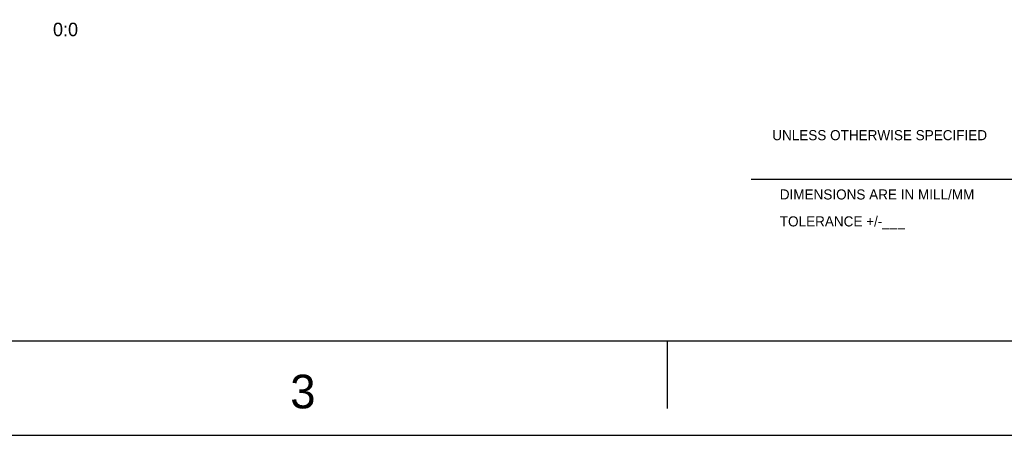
# Model space of a CAD drawing. Extents: x -182 to 377, y -108 to 324.
# Tile 2 of 8: x -29 to 156, y -108 to -30. Entities that reach past the tile are written whole.
import ezdxf

# ---------------------------------------------------------------- set-up
doc = ezdxf.new("R2010")
doc.units = 0
doc.layers.add('BG_DIMENSION', color=8, linetype='CONTINUOUS')
doc.layers.add('DF_OUTLINE', color=10, linetype='CONTINUOUS')

msp = doc.modelspace()

# ---------------------------------------------------------------- linework, layer by layer
at = {"layer": 'DF_OUTLINE'}
for points in [[(-181.6227, -108.2802), (377.1773, -108.2802), (377.1773, 323.5198)], [(108.4199, -60.0202), (237.0201, -60.0202)], [(-153.6827, -90.5002), (232.3973, -90.5002)], [(92.6973, -103.2002), (92.6973, -90.5002)]]:
    msp.add_lwpolyline(points, dxfattribs=at)
msp.add_lwpolyline([(364.9345, -47.244, 0, 0, 0), (108.3945, -47.244, 0.0254, 0.0254, 0), (108.3945, -90.5256, 0.0254, 0.0254, 0), (109.2581, -90.5256, 0.0254, 0.0254, 0)], format="xyseb", dxfattribs=at)

# ---------------------------------------------------------------- texts
at = {"layer": 'BG_DIMENSION', "text_generation_flag": 2}
msp.add_text('0:0', height=2.54, dxfattribs=at).set_placement((-18.415, -33.0454))
at = {"layer": 'DF_OUTLINE'}
for s, p in [('UNLESS OTHERWISE SPECIFIED', (112.4077, -52.6542)), ('DIMENSIONS ARE IN MILL/MM', (113.8301, -63.8302)), ('TOLERANCE +/-___', (113.8301, -68.9102))]:
    msp.add_text(s, height=1.905, dxfattribs=at).set_placement(p)
at = {"layer": 'DF_OUTLINE', "width": 1.008}
msp.add_text('3', height=6.35, dxfattribs=at).set_placement((21.5773, -103.2002))

doc.saveas('drawing.dxf')
